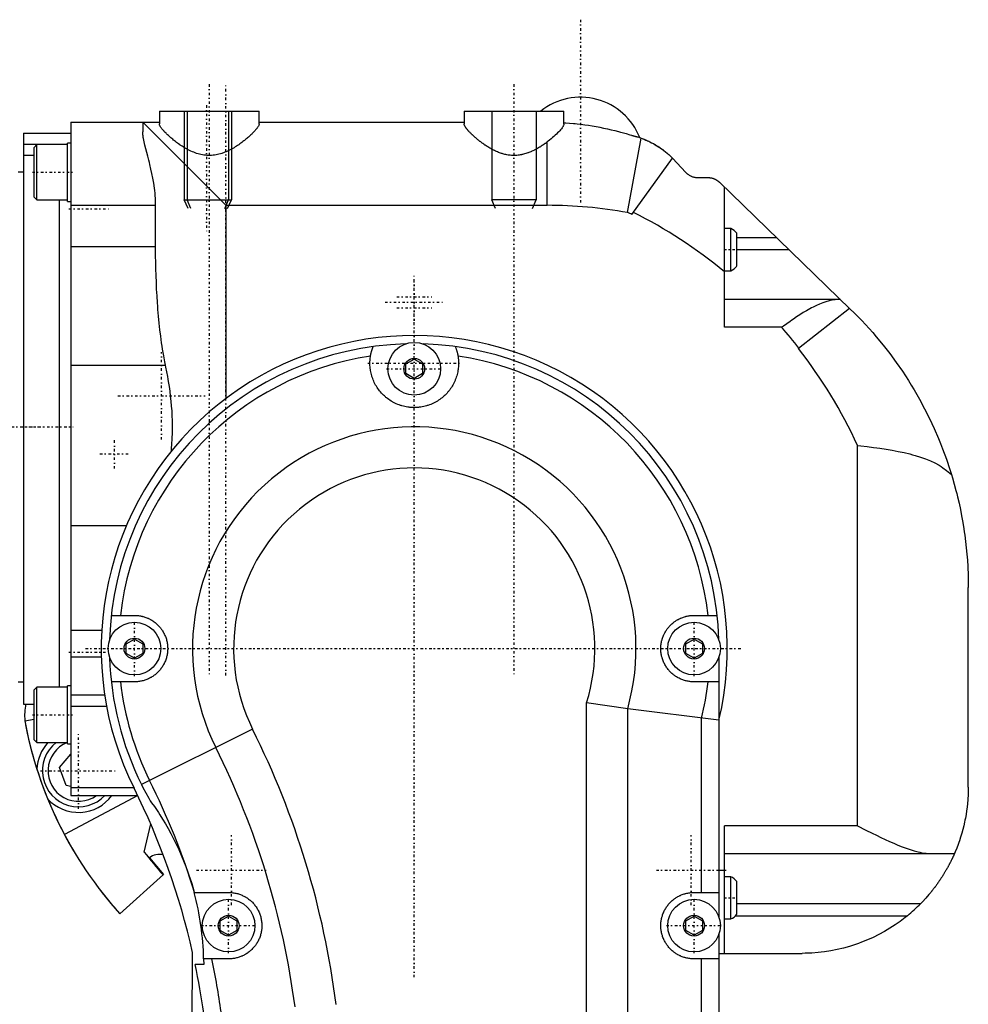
# Model space of a CAD drawing. Extents: x -584 to 152, y -5 to 847.
# Tile 8 of 8: x -159 to 12, y 666 to 844. Entities that reach past the tile are written whole.
import ezdxf

# ---------------------------------------------------------------- set-up
doc = ezdxf.new("R2010")
doc.units = 0
doc.linetypes.add('CENTER', pattern=[1.5, 0.45, -0.5, 0.05, -0.5])
for name, color, linetype in [('AM_0', 7, 'CONTINUOUS'), ('AM_10', 7, 'CONTINUOUS'), ('AM_7', 7, 'CENTER')]:
    doc.layers.add(name, color=color, linetype=linetype)

msp = doc.modelspace()

# ---------------------------------------------------------------- linework, layer by layer
at = {"layer": 'AM_0', "color": 7, "linetype": 'CONTINUOUS'}
for p, q in [((-134, 827), (-134, 824.7)), ((-134, 827), (-116, 827)), ((-116, 824.7), (-116, 827)), ((-79, 827), (-79, 824.7)), ((-79, 827), (-61, 827)), ((-61, 824.65), (-61, 827)), ((-150, 825), (-150, 703.5)), ((-150, 825), (-134, 825)), ((-137, 825), (-137, 823.27)), ((-122, 810), (-137, 825)), ((-116, 825), (-79, 825)), ((-158.5, 823), (-150, 823)), ((-158.5, 823), (-158.5, 720)), ((-158.5, 821.01), (-150.6, 821.01)), ((-156.1, 820.96), (-156.6, 820.46)), ((-150.6, 820.96), (-156.1, 820.96)), ((-156.1, 810.96), (-156.1, 820.96)), ((-150, 821.21), (-150.6, 821.21)), ((-150.6, 810.71), (-150.6, 821.21)), ((-64, 810), (-64, 821.43)), ((-49.52, 808.68), (-47.04, 822.12)), ((-156.6, 811.46), (-156.6, 820.46)), ((-158.5, 819.07), (-156.6, 819.07)), ((-48.71, 808.33), (-41.39, 818.51)), ((-41.39, 818.51), (-38.99, 815.95)), ((-158.5, 816), (-159.5, 816)), ((-36.8, 815), (-35, 815)), ((-32.91, 814.15), (-9.3, 791.28)), ((-32, 788), (-32, 813.27)), ((-156.6, 811.46), (-156.1, 810.96)), ((-156.1, 810.96), (-150.6, 810.96)), ((-152, 723.04), (-152, 810.96)), ((-150.6, 810.71), (-150, 810.71)), ((-150, 810), (-134.69, 810)), ((-134.69, 802.59), (-134.69, 810)), ((-122, 810), (-122, 775.12)), ((-122, 810), (-64, 810)), ((-30.88, 805.8), (-32, 805.8)), ((-30.88, 798.2), (-30.88, 805.8)), ((-29.8, 799.05), (-29.8, 804.95)), ((-29.8, 804.2), (-22.64, 804.2)), ((-150, 802.59), (-134.69, 802.59)), ((-29.8, 802), (-20.36, 802)), ((-32, 798.2), (-30.88, 798.2)), ((-11.07, 793), (-32, 793)), ((-9.42, 791.4), (-18.66, 784.18)), ((-21.69, 788), (-32, 788)), ((-89.5, 781.37), (-88, 782.23)), ((-88, 782.23), (-86.5, 781.37)), ((-150, 781.18), (-132.89, 781.18)), ((-89.5, 779.63), (-89.5, 781.37)), ((-86.5, 781.37), (-86.5, 779.63)), ((-88, 778.77), (-89.5, 779.63)), ((-86.5, 779.63), (-88, 778.77)), ((-8, 698), (-8, 766.66)), ((-150, 752.22), (-139.95, 752.22)), ((12, 705), (12, 741)), ((-142.67, 736), (-138.5, 736)), ((-37.5, 736), (-33.33, 736)), ((-150, 733.35), (-144.4, 733.35)), ((-140, 730.87), (-138.5, 731.73)), ((-140, 729.13), (-140, 730.87)), ((-138.5, 731.73), (-137, 730.87)), ((-137, 730.87), (-137, 729.13)), ((-39, 730.87), (-37.5, 731.73)), ((-39, 729.13), (-39, 730.87)), ((-37.5, 731.73), (-36, 730.87)), ((-36, 730.87), (-36, 729.13)), ((-138.5, 728.27), (-140, 729.13)), ((-137, 729.13), (-138.5, 728.27)), ((-37.5, 728.27), (-39, 729.13)), ((-36, 729.13), (-37.5, 728.27)), ((-150, 728.52), (-144.48, 728.52)), ((-33, 728.48), (-33, 681.52)), ((-159.5, 724), (-158.5, 724)), ((-150, 723.29), (-150.6, 723.29)), ((-150.6, 712.79), (-150.6, 723.29)), ((-138.5, 724), (-142.67, 724)), ((-33, 724), (-37.5, 724)), ((-156.1, 723.04), (-156.6, 722.54)), ((-156.6, 713.54), (-156.6, 722.54)), ((-150.6, 723.04), (-156.1, 723.04)), ((-156.1, 713.04), (-156.1, 723.04)), ((-150, 721.67), (-143.88, 721.67)), ((-158.5, 720), (-156.6, 720)), ((-49.48, 719.15), (-56.9, 720.23)), ((-56.9, 405.25), (-56.9, 720.23)), ((-150, 719.63), (-143.54, 719.63)), ((-33, 717.07), (-49.48, 719.15)), ((-49.48, 405.25), (-49.48, 719.15)), ((-158.3, 716.97), (-156.6, 717.29)), ((-36.14, 686), (-36.14, 717.44)), ((-117.17, 715.45), (-137.22, 705.46)), ((-156.6, 713.54), (-156.1, 713.04)), ((-156.1, 713.04), (-150.6, 713.04)), ((-150.6, 712.79), (-150, 712.79)), ((-152.02, 708.54), (-150, 710.95)), ((-150.84, 705.29), (-152.02, 708.54)), ((-150, 705.14), (-150.84, 705.29)), ((-150, 704.96), (-138.65, 704.96)), ((-137.91, 703.46), (-151.13, 696.43)), ((-150, 703.5), (-137.93, 703.5)), ((-136.72, 693.29), (-135.57, 698.36)), ((-32, 675), (-32, 698)), ((-8, 698), (-32, 698)), ((-149.51, 693.52), (-149.5, 693.53)), ((-135.81, 692.24), (-133.28, 689.23)), ((-32, 693), (9.5, 693)), ((-33, 690), (-32, 690)), ((-141.15, 682.14), (-133.28, 689.23)), ((-30.88, 688.8), (-32, 688.8)), ((-30.88, 681.2), (-30.88, 688.8)), ((-29.8, 682.05), (-29.8, 687.95)), ((-145.1, 686.97), (-145.12, 686.96)), ((-127.72, 686), (-121.5, 686)), ((-37.5, 686), (-33, 686)), ((-29.8, 684), (3.42, 684)), ((-123, 680.87), (-121.5, 681.73)), ((-123, 679.13), (-123, 680.87)), ((-121.5, 681.73), (-120, 680.87)), ((-120, 680.87), (-120, 679.13)), ((-39, 680.87), (-37.5, 681.73)), ((-39, 679.13), (-39, 680.87)), ((-37.5, 681.73), (-36, 680.87)), ((-36, 680.87), (-36, 679.13)), ((-32, 681.2), (-30.88, 681.2)), ((-29.98, 681.8), (1.02, 681.8)), ((-121.5, 678.27), (-123, 679.13)), ((-120, 679.13), (-121.5, 678.27)), ((-37.5, 678.27), (-39, 679.13)), ((-36, 679.13), (-37.5, 678.27)), ((-33, 678.48), (-33, 611.52)), ((-128.98, 516.01), (-128, 675.18)), ((-126.01, 674), (-126, 673)), ((-121.5, 674), (-126.01, 674)), ((-33, 674), (-37.5, 674)), ((-36.14, 616), (-36.14, 674)), ((-33, 675), (-18, 675)), ((-126, 673), (-127.53, 673))]:
    msp.add_line(p, q, dxfattribs=at)
for points in [[(-116, 824.7, 0), (-116, 824.67, 0), (-116.01, 824.61, 0), (-116.03, 824.54, 0), (-116.04, 824.51, 0), (-116.05, 824.47, 0), (-116.08, 824.4, 0), (-116.12, 824.31, 0), (-116.17, 824.23, 0), (-116.23, 824.14, 0), (-116.29, 824.04, 0), (-116.33, 823.99, 0), (-116.37, 823.94, 0), (-116.45, 823.83, 0), (-116.53, 823.73, 0), (-116.63, 823.61, 0), (-116.73, 823.5, 0), (-116.84, 823.38, 0), (-116.89, 823.31, 0), (-116.95, 823.25, 0), (-117.07, 823.13, 0), (-117.2, 823, 0), (-117.27, 822.93, 0), (-117.33, 822.86, 0), (-117.47, 822.73, 0), (-117.62, 822.6, 0), (-117.69, 822.53, 0), (-117.76, 822.46, 0), (-117.92, 822.32, 0), (-118.07, 822.18, 0), (-118.24, 822.05, 0), (-118.4, 821.91, 0), (-118.57, 821.77, 0), (-118.65, 821.7, 0), (-118.74, 821.64, 0), (-118.92, 821.5, 0), (-119.1, 821.36, 0), (-119.28, 821.22, 0), (-119.48, 821.08, 0), (-119.68, 820.94, 0), (-119.78, 820.88, 0), (-119.88, 820.81, 0), (-120.09, 820.67, 0), (-120.31, 820.53, 0), (-120.53, 820.4, 0), (-120.76, 820.27, 0), (-120.99, 820.14, 0), (-121.1, 820.08, 0), (-121.22, 820.01, 0), (-121.46, 819.89, 0), (-121.7, 819.78, 0), (-121.95, 819.67, 0), (-122.2, 819.57, 0), (-122.45, 819.47, 0), (-122.58, 819.42, 0), (-122.71, 819.38, 0), (-122.97, 819.3, 0), (-123.24, 819.23, 0), (-123.5, 819.16, 0), (-123.77, 819.11, 0), (-124.04, 819.07, 0), (-124.18, 819.05, 0), (-124.31, 819.03, 0), (-124.59, 819.01, 0), (-124.86, 819, 0), (-125, 819, 0), (-125.14, 819, 0), (-125.41, 819.01, 0), (-125.69, 819.03, 0), (-125.82, 819.05, 0), (-125.96, 819.07, 0), (-126.23, 819.11, 0), (-126.5, 819.16, 0), (-126.76, 819.23, 0), (-127.03, 819.3, 0), (-127.29, 819.38, 0), (-127.42, 819.42, 0), (-127.55, 819.47, 0), (-127.8, 819.57, 0), (-128.05, 819.67, 0), (-128.3, 819.78, 0), (-128.54, 819.89, 0), (-128.78, 820.01, 0), (-128.9, 820.08, 0), (-129.01, 820.14, 0), (-129.24, 820.27, 0), (-129.47, 820.4, 0), (-129.69, 820.53, 0), (-129.91, 820.67, 0), (-130.12, 820.81, 0), (-130.22, 820.88, 0), (-130.32, 820.94, 0), (-130.52, 821.08, 0), (-130.72, 821.22, 0), (-130.9, 821.36, 0), (-131.08, 821.5, 0), (-131.26, 821.64, 0), (-131.35, 821.7, 0), (-131.43, 821.77, 0), (-131.6, 821.91, 0), (-131.76, 822.05, 0), (-131.93, 822.18, 0), (-132.08, 822.32, 0), (-132.24, 822.46, 0), (-132.31, 822.53, 0), (-132.38, 822.6, 0), (-132.53, 822.73, 0), (-132.67, 822.86, 0), (-132.73, 822.93, 0), (-132.8, 823, 0), (-132.93, 823.13, 0), (-133.05, 823.25, 0), (-133.11, 823.31, 0), (-133.16, 823.38, 0), (-133.27, 823.5, 0), (-133.37, 823.61, 0), (-133.47, 823.73, 0), (-133.55, 823.83, 0), (-133.63, 823.94, 0), (-133.67, 823.99, 0), (-133.71, 824.04, 0), (-133.77, 824.14, 0), (-133.83, 824.23, 0), (-133.88, 824.31, 0), (-133.92, 824.4, 0), (-133.95, 824.47, 0), (-133.96, 824.51, 0), (-133.97, 824.54, 0), (-133.99, 824.61, 0), (-134, 824.67, 0), (-134, 824.7, 0)], [(-64, 821.43, 0), (-64.07, 821.38, 0), (-64.2, 821.28, 0), (-64.34, 821.18, 0), (-64.41, 821.13, 0), (-64.48, 821.08, 0), (-64.63, 820.98, 0), (-64.78, 820.88, 0), (-64.93, 820.77, 0), (-65.08, 820.67, 0), (-65.24, 820.57, 0), (-65.32, 820.52, 0), (-65.4, 820.48, 0), (-65.56, 820.38, 0), (-65.73, 820.28, 0), (-65.9, 820.19, 0), (-66.07, 820.09, 0), (-66.24, 820, 0), (-66.33, 819.96, 0), (-66.41, 819.92, 0), (-66.59, 819.83, 0), (-66.77, 819.75, 0), (-66.86, 819.71, 0), (-66.95, 819.67, 0), (-67.13, 819.59, 0), (-67.32, 819.52, 0), (-67.41, 819.49, 0), (-67.51, 819.45, 0), (-67.7, 819.39, 0), (-67.89, 819.33, 0), (-68.08, 819.27, 0), (-68.27, 819.22, 0), (-68.47, 819.17, 0), (-68.56, 819.15, 0), (-68.66, 819.13, 0), (-68.86, 819.1, 0), (-69.06, 819.07, 0), (-69.26, 819.04, 0), (-69.46, 819.02, 0), (-69.66, 819.01, 0), (-69.76, 819, 0), (-69.86, 819, 0), (-70.06, 819, 0), (-70.26, 819.01, 0), (-70.46, 819.02, 0), (-70.66, 819.03, 0), (-70.86, 819.05, 0), (-70.96, 819.07, 0), (-71.06, 819.08, 0), (-71.26, 819.12, 0), (-71.45, 819.16, 0), (-71.65, 819.2, 0), (-71.84, 819.25, 0), (-72.04, 819.3, 0), (-72.13, 819.33, 0), (-72.23, 819.36, 0), (-72.42, 819.42, 0), (-72.6, 819.49, 0), (-72.79, 819.56, 0), (-72.97, 819.64, 0), (-73.16, 819.72, 0), (-73.25, 819.76, 0), (-73.34, 819.8, 0), (-73.51, 819.88, 0), (-73.69, 819.97, 0), (-73.78, 820.01, 0), (-73.86, 820.06, 0), (-74.03, 820.15, 0), (-74.2, 820.24, 0), (-74.29, 820.29, 0), (-74.37, 820.34, 0), (-74.53, 820.43, 0), (-74.69, 820.53, 0), (-74.85, 820.63, 0), (-75.01, 820.73, 0), (-75.16, 820.83, 0), (-75.24, 820.88, 0), (-75.31, 820.94, 0), (-75.46, 821.04, 0), (-75.6, 821.14, 0), (-75.74, 821.24, 0), (-75.88, 821.34, 0), (-76.01, 821.44, 0), (-76.08, 821.49, 0), (-76.14, 821.54, 0), (-76.27, 821.64, 0), (-76.39, 821.74, 0), (-76.52, 821.84, 0), (-76.64, 821.94, 0), (-76.76, 822.04, 0), (-76.82, 822.1, 0), (-76.88, 822.15, 0), (-77, 822.25, 0), (-77.11, 822.35, 0), (-77.22, 822.45, 0), (-77.33, 822.55, 0), (-77.44, 822.65, 0), (-77.49, 822.7, 0), (-77.54, 822.75, 0), (-77.65, 822.84, 0), (-77.74, 822.94, 0), (-77.84, 823.04, 0), (-77.93, 823.13, 0), (-78.02, 823.22, 0), (-78.06, 823.27, 0), (-78.11, 823.31, 0), (-78.19, 823.4, 0), (-78.27, 823.49, 0), (-78.31, 823.53, 0), (-78.34, 823.58, 0), (-78.41, 823.66, 0), (-78.48, 823.74, 0), (-78.51, 823.78, 0), (-78.55, 823.82, 0), (-78.61, 823.9, 0), (-78.66, 823.98, 0), (-78.71, 824.05, 0), (-78.76, 824.12, 0), (-78.8, 824.19, 0), (-78.82, 824.22, 0), (-78.84, 824.25, 0), (-78.88, 824.32, 0), (-78.91, 824.38, 0), (-78.93, 824.43, 0), (-78.96, 824.49, 0), (-78.97, 824.54, 0), (-78.98, 824.56, 0), (-78.99, 824.59, 0), (-79, 824.63, 0), (-79, 824.68, 0), (-79, 824.7, 0)], [(-61, 824.65, 0), (-61, 824.6, 0), (-61.03, 824.5, 0), (-61.07, 824.38, 0), (-61.1, 824.32, 0), (-61.13, 824.25, 0), (-61.22, 824.11, 0), (-61.32, 823.96, 0), (-61.45, 823.8, 0), (-61.59, 823.63, 0), (-61.75, 823.45, 0), (-61.84, 823.35, 0), (-61.93, 823.26, 0), (-62.12, 823.06, 0), (-62.32, 822.86, 0), (-62.55, 822.65, 0), (-62.78, 822.44, 0), (-63.03, 822.22, 0), (-63.16, 822.11, 0), (-63.29, 822, 0), (-63.57, 821.77, 0), (-63.85, 821.55, 0), (-64, 821.43, 0)], [(-61, 824.91, 0), (-60.66, 824.89, 0), (-59.97, 824.84, 0), (-59.28, 824.78, 0), (-58.94, 824.74, 0), (-58.59, 824.71, 0), (-57.91, 824.63, 0), (-57.22, 824.54, 0), (-56.54, 824.44, 0), (-55.86, 824.33, 0), (-55.17, 824.22, 0), (-54.83, 824.15, 0), (-54.49, 824.09, 0), (-53.82, 823.95, 0), (-53.14, 823.81, 0), (-52.46, 823.65, 0), (-51.79, 823.49, 0), (-51.12, 823.31, 0), (-50.79, 823.22, 0), (-50.45, 823.13, 0), (-49.78, 822.94, 0), (-49.12, 822.73, 0), (-48.79, 822.63, 0)], [(-134.69, 810, 0), (-134.69, 810.44, 0), (-134.71, 810.95, 0), (-134.71, 811.1, 0), (-134.72, 811.25, 0), (-134.73, 811.33, 0), (-134.73, 811.4, 0), (-134.74, 811.55, 0), (-134.75, 811.7, 0), (-134.79, 812.22, 0), (-134.84, 812.67, 0), (-134.89, 813.11, 0), (-135.01, 814, 0), (-135.17, 814.87, 0), (-135.34, 815.72, 0), (-135.52, 816.55, 0), (-135.72, 817.36, 0), (-135.81, 817.74, 0), (-135.91, 818.12, 0), (-136.1, 818.86, 0), (-136.29, 819.55, 0), (-136.46, 820.2, 0), (-136.62, 820.84, 0), (-136.76, 821.46, 0), (-136.82, 821.76, 0), (-136.83, 821.81, 0), (-136.85, 821.91, 0), (-136.87, 822, 0), (-136.88, 822.05, 0), (-136.88, 822.1, 0), (-136.9, 822.19, 0), (-136.91, 822.28, 0), (-136.93, 822.37, 0), (-136.94, 822.46, 0), (-136.95, 822.54, 0), (-136.95, 822.58, 0), (-136.96, 822.63, 0), (-136.97, 822.71, 0), (-136.98, 822.79, 0), (-136.98, 822.87, 0), (-136.99, 822.94, 0), (-136.99, 823.02, 0), (-137, 823.06, 0), (-137, 823.09, 0), (-137, 823.16, 0), (-137, 823.23, 0), (-137, 823.27, 0)], [(-150, 821.51, 0), (-150, 821.46, 0), (-150, 821.36, 0), (-150.01, 821.26, 0), (-150.02, 821.21, 0)], [(-48.79, 822.63, 0), (-48.74, 822.62, 0), (-48.64, 822.59, 0), (-48.54, 822.57, 0), (-48.49, 822.56, 0), (-48.44, 822.55, 0), (-48.34, 822.52, 0), (-48.24, 822.49, 0), (-48.14, 822.47, 0), (-48.04, 822.44, 0), (-47.95, 822.41, 0), (-47.9, 822.4, 0), (-47.85, 822.38, 0), (-47.75, 822.36, 0), (-47.66, 822.33, 0), (-47.32, 822.22, 0), (-47.04, 822.12, 0)], [(-47.3, 822.21, 0), (-47.05, 822.12, 0), (-46.57, 821.94, 0), (-46.11, 821.75, 0), (-45.89, 821.66, 0), (-45.68, 821.56, 0), (-45.27, 821.36, 0), (-44.89, 821.15, 0), (-44.53, 820.95, 0), (-44.2, 820.75, 0), (-43.9, 820.56, 0), (-43.76, 820.47, 0), (-43.63, 820.38, 0), (-43.38, 820.2, 0), (-43.16, 820.05, 0), (-42.98, 819.91, 0), (-42.82, 819.78, 0), (-42.69, 819.68, 0), (-42.64, 819.64, 0), (-42.6, 819.61, 0), (-42.54, 819.56, 0), (-42.5, 819.53, 0), (-42.5, 819.53, 0)], [(-47.04, 822.12, 0), (-46.87, 822.06, 0), (-46.52, 821.92, 0), (-46.18, 821.78, 0), (-46.01, 821.71, 0), (-45.84, 821.63, 0), (-45.5, 821.47, 0), (-45.17, 821.3, 0), (-44.84, 821.13, 0), (-44.51, 820.94, 0), (-44.19, 820.75, 0), (-44.03, 820.65, 0), (-43.87, 820.54, 0), (-43.56, 820.33, 0), (-43.25, 820.11, 0), (-42.95, 819.89, 0), (-42.66, 819.65, 0), (-42.37, 819.41, 0), (-42.22, 819.29, 0), (-42.08, 819.16, 0), (-41.8, 818.91, 0), (-41.53, 818.64, 0), (-41.39, 818.51, 0)], [(-38.99, 815.95, 0), (-38.94, 815.9, 0), (-38.84, 815.8, 0), (-38.74, 815.71, 0), (-38.69, 815.67, 0), (-38.63, 815.62, 0), (-38.52, 815.54, 0), (-38.4, 815.46, 0), (-38.28, 815.39, 0), (-38.15, 815.32, 0), (-38.03, 815.26, 0), (-37.96, 815.24, 0), (-37.9, 815.21, 0), (-37.77, 815.16, 0), (-37.64, 815.12, 0), (-37.51, 815.08, 0), (-37.37, 815.06, 0), (-37.24, 815.03, 0), (-37.18, 815.02, 0), (-37.12, 815.02, 0), (-36.99, 815.01, 0), (-36.86, 815, 0), (-36.8, 815, 0)], [(-35, 815, 0), (-34.94, 815, 0), (-34.83, 815, 0), (-34.71, 814.99, 0), (-34.65, 814.98, 0), (-34.59, 814.97, 0), (-34.48, 814.95, 0), (-34.35, 814.93, 0), (-34.23, 814.9, 0), (-34.11, 814.87, 0), (-33.99, 814.82, 0), (-33.93, 814.8, 0), (-33.92, 814.8, 0), (-33.9, 814.79, 0), (-33.88, 814.78, 0), (-33.87, 814.78, 0), (-33.86, 814.77, 0), (-33.83, 814.76, 0), (-33.81, 814.76, 0), (-33.79, 814.75, 0), (-33.77, 814.74, 0), (-33.75, 814.73, 0), (-33.74, 814.72, 0), (-33.73, 814.72, 0), (-33.71, 814.71, 0), (-33.69, 814.7, 0), (-33.67, 814.69, 0), (-33.65, 814.68, 0), (-33.63, 814.67, 0), (-33.62, 814.67, 0), (-33.61, 814.66, 0), (-33.59, 814.65, 0), (-33.57, 814.64, 0), (-33.55, 814.63, 0), (-33.53, 814.62, 0), (-33.51, 814.61, 0), (-33.5, 814.6, 0), (-33.49, 814.59, 0), (-33.47, 814.58, 0), (-33.45, 814.57, 0), (-33.44, 814.56, 0), (-33.42, 814.55, 0), (-33.4, 814.54, 0), (-33.39, 814.53, 0), (-33.38, 814.52, 0), (-33.36, 814.51, 0), (-33.34, 814.5, 0), (-33.32, 814.49, 0), (-33.3, 814.47, 0), (-33.28, 814.46, 0), (-33.27, 814.45, 0), (-33.26, 814.45, 0), (-33.25, 814.43, 0), (-33.23, 814.42, 0), (-33.22, 814.41, 0), (-33.21, 814.41, 0), (-33.19, 814.39, 0), (-33.17, 814.38, 0), (-33.16, 814.37, 0), (-33.16, 814.37, 0), (-33.14, 814.35, 0), (-33.12, 814.34, 0), (-33.1, 814.32, 0), (-33.09, 814.31, 0), (-33.07, 814.3, 0), (-33.06, 814.29, 0), (-33.05, 814.28, 0), (-33.04, 814.27, 0), (-33.02, 814.25, 0), (-33, 814.24, 0), (-32.99, 814.22, 0), (-32.97, 814.21, 0), (-32.96, 814.2, 0), (-32.95, 814.19, 0), (-32.94, 814.18, 0), (-32.92, 814.16, 0), (-32.91, 814.15, 0)], [(-132.89, 781.18, 0), (-133, 781.74, 0), (-133.21, 782.86, 0), (-133.41, 784.01, 0), (-133.5, 784.59, 0), (-133.59, 785.18, 0), (-133.75, 786.36, 0), (-133.9, 787.55, 0), (-134.03, 788.76, 0), (-134.15, 789.98, 0), (-134.25, 791.2, 0), (-134.3, 791.82, 0), (-134.35, 792.43, 0), (-134.43, 793.65, 0), (-134.5, 794.88, 0), (-134.55, 796.1, 0), (-134.6, 797.31, 0), (-134.64, 798.51, 0), (-134.65, 799.11, 0), (-134.66, 799.7, 0), (-134.68, 800.87, 0), (-134.69, 802.02, 0), (-134.69, 802.59, 0)], [(-11.27, 793, 0), (-11.53, 792.99, 0), (-12.06, 792.95, 0), (-12.6, 792.88, 0), (-12.87, 792.82, 0), (-13.14, 792.76, 0), (-13.7, 792.6, 0), (-14.26, 792.41, 0), (-14.84, 792.18, 0), (-15.42, 791.92, 0), (-16.01, 791.63, 0), (-16.3, 791.48, 0), (-16.6, 791.32, 0), (-17.19, 790.98, 0), (-17.78, 790.63, 0), (-18.38, 790.25, 0), (-18.98, 789.86, 0), (-19.58, 789.46, 0), (-19.88, 789.26, 0), (-20.18, 789.05, 0), (-20.78, 788.63, 0), (-21.38, 788.21, 0), (-21.69, 788, 0)], [(-9.3, 791.28, 0), (-8.6, 790.59, 0), (-7.23, 789.19, 0), (-5.91, 787.76, 0), (-5.26, 787.02, 0), (-4.62, 786.28, 0), (-3.37, 784.77, 0), (-2.17, 783.23, 0), (-1.01, 781.65, 0), (0.11, 780.04, 0), (1.18, 778.39, 0), (1.7, 777.55, 0), (2.2, 776.71, 0), (3.18, 775.01, 0), (4.12, 773.27, 0), (5, 771.51, 0), (5.84, 769.72, 0), (6.62, 767.91, 0), (7, 766.99, 0), (7.36, 766.07, 0), (8.04, 764.21, 0), (8.67, 762.33, 0), (8.97, 761.39, 0)], [(-95.9, 782.77, 0), (-95.89, 782.82, 0), (-95.87, 782.93, 0), (-95.85, 783.03, 0), (-95.84, 783.09, 0), (-95.83, 783.14, 0), (-95.81, 783.24, 0), (-95.78, 783.34, 0), (-95.76, 783.44, 0), (-95.73, 783.54, 0), (-95.71, 783.64, 0), (-95.69, 783.69, 0), (-95.68, 783.74, 0), (-95.65, 783.83, 0), (-95.62, 783.93, 0), (-95.59, 784.02, 0), (-95.56, 784.11, 0), (-95.53, 784.2, 0), (-95.52, 784.24, 0), (-95.5, 784.29, 0), (-95.47, 784.37, 0), (-95.43, 784.46, 0), (-95.42, 784.5, 0)], [(-80.58, 784.5, 0), (-80.57, 784.46, 0), (-80.53, 784.37, 0), (-80.5, 784.29, 0), (-80.48, 784.24, 0), (-80.47, 784.2, 0), (-80.44, 784.11, 0), (-80.41, 784.02, 0), (-80.38, 783.93, 0), (-80.35, 783.83, 0), (-80.32, 783.74, 0), (-80.31, 783.69, 0), (-80.29, 783.64, 0), (-80.27, 783.54, 0), (-80.24, 783.44, 0), (-80.22, 783.34, 0), (-80.19, 783.24, 0), (-80.17, 783.14, 0), (-80.16, 783.09, 0), (-80.15, 783.03, 0), (-80.13, 782.93, 0), (-80.11, 782.82, 0), (-80.1, 782.77, 0)], [(-80.1, 782.77, 0), (-80.08, 782.64, 0), (-80.05, 782.39, 0), (-80.02, 782.13, 0), (-80.02, 782, 0), (-80.01, 781.88, 0), (-80, 781.62, 0), (-80, 781.37, 0), (-80.01, 781.12, 0), (-80.02, 780.88, 0), (-80.05, 780.63, 0), (-80.06, 780.51, 0), (-80.08, 780.39, 0), (-80.11, 780.16, 0), (-80.16, 779.92, 0), (-80.21, 779.68, 0), (-80.27, 779.44, 0), (-80.34, 779.2, 0), (-80.37, 779.09, 0), (-80.41, 778.97, 0), (-80.5, 778.73, 0), (-80.59, 778.49, 0), (-80.64, 778.38, 0), (-80.69, 778.26, 0), (-80.79, 778.03, 0), (-80.91, 777.8, 0), (-80.97, 777.68, 0), (-81.03, 777.57, 0), (-81.16, 777.35, 0), (-81.3, 777.13, 0), (-81.44, 776.92, 0), (-81.59, 776.71, 0), (-81.75, 776.51, 0), (-81.83, 776.41, 0), (-81.91, 776.31, 0), (-82.08, 776.12, 0), (-82.25, 775.93, 0), (-82.43, 775.76, 0), (-82.61, 775.59, 0), (-82.8, 775.42, 0), (-82.89, 775.34, 0), (-82.99, 775.26, 0), (-83.19, 775.11, 0), (-83.39, 774.96, 0), (-83.6, 774.82, 0), (-83.82, 774.68, 0), (-84.05, 774.54, 0), (-84.16, 774.48, 0), (-84.28, 774.42, 0), (-84.52, 774.3, 0), (-84.76, 774.18, 0), (-85.01, 774.08, 0), (-85.26, 773.98, 0), (-85.52, 773.9, 0), (-85.64, 773.85, 0), (-85.77, 773.82, 0), (-86.03, 773.75, 0), (-86.3, 773.68, 0), (-86.56, 773.63, 0), (-86.82, 773.59, 0), (-87.09, 773.55, 0), (-87.22, 773.54, 0), (-87.35, 773.53, 0), (-87.61, 773.51, 0), (-87.87, 773.5, 0), (-88, 773.5, 0), (-88.13, 773.5, 0), (-88.39, 773.51, 0), (-88.65, 773.53, 0), (-88.78, 773.54, 0), (-88.91, 773.55, 0), (-89.18, 773.59, 0), (-89.44, 773.63, 0), (-89.7, 773.68, 0), (-89.97, 773.75, 0), (-90.23, 773.82, 0), (-90.36, 773.85, 0), (-90.48, 773.9, 0), (-90.74, 773.98, 0), (-90.99, 774.08, 0), (-91.24, 774.18, 0), (-91.48, 774.3, 0), (-91.72, 774.42, 0), (-91.84, 774.48, 0), (-91.95, 774.54, 0), (-92.18, 774.68, 0), (-92.4, 774.82, 0), (-92.61, 774.96, 0), (-92.81, 775.11, 0), (-93.01, 775.26, 0), (-93.11, 775.34, 0), (-93.2, 775.42, 0), (-93.39, 775.59, 0), (-93.57, 775.76, 0), (-93.75, 775.93, 0), (-93.92, 776.12, 0), (-94.09, 776.31, 0), (-94.17, 776.41, 0), (-94.25, 776.51, 0), (-94.41, 776.71, 0), (-94.56, 776.92, 0), (-94.7, 777.13, 0), (-94.84, 777.35, 0), (-94.97, 777.57, 0), (-95.03, 777.68, 0), (-95.09, 777.8, 0), (-95.21, 778.03, 0), (-95.31, 778.26, 0), (-95.36, 778.38, 0), (-95.41, 778.49, 0), (-95.5, 778.73, 0), (-95.59, 778.97, 0), (-95.63, 779.09, 0), (-95.66, 779.2, 0), (-95.73, 779.44, 0), (-95.79, 779.68, 0), (-95.84, 779.92, 0), (-95.89, 780.16, 0), (-95.92, 780.39, 0), (-95.94, 780.51, 0), (-95.95, 780.63, 0), (-95.98, 780.88, 0), (-95.99, 781.12, 0), (-96, 781.37, 0), (-96, 781.62, 0), (-95.99, 781.88, 0), (-95.98, 782, 0), (-95.98, 782.13, 0), (-95.95, 782.39, 0), (-95.92, 782.64, 0), (-95.9, 782.77, 0)], [(-131.84, 765.65, 0), (-131.8, 766.08, 0), (-131.73, 766.94, 0), (-131.68, 767.8, 0), (-131.67, 768.23, 0), (-131.65, 768.65, 0), (-131.63, 769.49, 0), (-131.63, 770.32, 0), (-131.65, 771.16, 0), (-131.68, 772.02, 0), (-131.72, 772.89, 0), (-131.75, 773.33, 0), (-131.79, 773.78, 0), (-131.87, 774.67, 0), (-131.97, 775.56, 0), (-132.08, 776.45, 0), (-132.2, 777.33, 0), (-132.34, 778.21, 0), (-132.41, 778.65, 0), (-132.49, 779.08, 0), (-132.64, 779.94, 0), (-132.81, 780.77, 0), (-132.89, 781.18, 0)], [(-8, 766.66, 0), (-7.42, 766.6, 0), (-6.25, 766.47, 0), (-5.1, 766.32, 0), (-4.53, 766.25, 0), (-3.96, 766.17, 0), (-2.83, 766, 0), (-1.72, 765.81, 0), (-0.63, 765.6, 0), (0.42, 765.37, 0), (1.44, 765.12, 0), (1.94, 764.99, 0), (2.43, 764.85, 0), (3.38, 764.55, 0), (4.29, 764.23, 0), (5.15, 763.88, 0), (5.96, 763.5, 0), (6.72, 763.09, 0), (7.08, 762.87, 0), (7.43, 762.64, 0), (8.08, 762.17, 0), (8.68, 761.66, 0), (8.97, 761.39, 0)], [(8.97, 761.39, 0), (9.13, 760.82, 0), (9.46, 759.68, 0), (9.77, 758.54, 0), (9.91, 757.97, 0), (10.05, 757.39, 0), (10.32, 756.24, 0), (10.57, 755.09, 0), (10.79, 753.94, 0), (11, 752.78, 0), (11.19, 751.63, 0), (11.27, 751.05, 0), (11.36, 750.48, 0), (11.5, 749.34, 0), (11.63, 748.2, 0), (11.74, 747.06, 0), (11.83, 745.94, 0), (11.9, 744.82, 0), (11.92, 744.26, 0), (11.95, 743.71, 0), (11.98, 742.62, 0), (12, 741.54, 0), (12, 741, 0)], [(-138.5, 736, 0), (-138.41, 736, 0), (-138.25, 735.99, 0), (-138.08, 735.99, 0), (-138, 735.98, 0), (-137.92, 735.97, 0), (-137.75, 735.95, 0), (-137.59, 735.93, 0), (-137.43, 735.9, 0), (-137.27, 735.87, 0), (-137.1, 735.83, 0), (-137.02, 735.81, 0), (-136.94, 735.79, 0), (-136.77, 735.75, 0), (-136.61, 735.7, 0), (-136.45, 735.64, 0), (-136.29, 735.58, 0), (-136.13, 735.51, 0), (-136.05, 735.48, 0), (-135.97, 735.44, 0), (-135.81, 735.36, 0), (-135.66, 735.28, 0), (-135.58, 735.24, 0), (-135.5, 735.2, 0), (-135.35, 735.11, 0), (-135.21, 735.02, 0), (-135.13, 734.97, 0), (-135.06, 734.92, 0), (-134.92, 734.82, 0), (-134.78, 734.71, 0), (-134.65, 734.6, 0), (-134.52, 734.49, 0), (-134.39, 734.37, 0), (-134.33, 734.31, 0), (-134.27, 734.25, 0), (-134.15, 734.13, 0), (-134.03, 734.01, 0), (-133.92, 733.88, 0), (-133.81, 733.75, 0), (-133.71, 733.61, 0), (-133.66, 733.54, 0), (-133.61, 733.47, 0), (-133.51, 733.33, 0), (-133.41, 733.18, 0), (-133.32, 733.03, 0), (-133.23, 732.87, 0), (-133.15, 732.71, 0), (-133.11, 732.63, 0), (-133.07, 732.55, 0), (-132.99, 732.38, 0), (-132.92, 732.21, 0), (-132.86, 732.04, 0), (-132.8, 731.87, 0), (-132.74, 731.69, 0), (-132.72, 731.6, 0), (-132.69, 731.51, 0), (-132.65, 731.34, 0), (-132.61, 731.16, 0), (-132.58, 730.98, 0), (-132.55, 730.8, 0), (-132.53, 730.62, 0), (-132.52, 730.53, 0), (-132.52, 730.44, 0), (-132.51, 730.26, 0), (-132.5, 730.09, 0), (-132.5, 730, 0), (-132.5, 729.91, 0), (-132.51, 729.74, 0), (-132.52, 729.56, 0), (-132.52, 729.47, 0), (-132.53, 729.38, 0), (-132.55, 729.2, 0), (-132.58, 729.02, 0), (-132.61, 728.84, 0), (-132.65, 728.66, 0), (-132.69, 728.49, 0), (-132.72, 728.4, 0), (-132.74, 728.31, 0), (-132.8, 728.13, 0), (-132.86, 727.96, 0), (-132.92, 727.79, 0), (-132.99, 727.62, 0), (-133.07, 727.45, 0), (-133.11, 727.37, 0), (-133.15, 727.29, 0), (-133.23, 727.13, 0), (-133.32, 726.97, 0), (-133.41, 726.82, 0), (-133.51, 726.67, 0), (-133.61, 726.53, 0), (-133.66, 726.46, 0), (-133.71, 726.39, 0), (-133.81, 726.25, 0), (-133.92, 726.12, 0), (-134.03, 725.99, 0), (-134.15, 725.87, 0), (-134.27, 725.75, 0), (-134.33, 725.69, 0), (-134.39, 725.63, 0), (-134.52, 725.51, 0), (-134.65, 725.4, 0), (-134.78, 725.29, 0), (-134.92, 725.18, 0), (-135.06, 725.08, 0), (-135.13, 725.03, 0), (-135.21, 724.98, 0), (-135.35, 724.89, 0), (-135.5, 724.8, 0), (-135.58, 724.76, 0), (-135.66, 724.72, 0), (-135.81, 724.64, 0), (-135.97, 724.56, 0), (-136.05, 724.52, 0), (-136.13, 724.49, 0), (-136.29, 724.42, 0), (-136.45, 724.36, 0), (-136.61, 724.3, 0), (-136.77, 724.25, 0), (-136.94, 724.21, 0), (-137.02, 724.19, 0), (-137.1, 724.17, 0), (-137.27, 724.13, 0), (-137.43, 724.1, 0), (-137.59, 724.07, 0), (-137.75, 724.05, 0), (-137.92, 724.03, 0), (-138, 724.02, 0), (-138.08, 724.01, 0), (-138.25, 724.01, 0), (-138.41, 724, 0), (-138.5, 724, 0)], [(-37.5, 724, 0), (-37.59, 724, 0), (-37.75, 724.01, 0), (-37.92, 724.01, 0), (-38, 724.02, 0), (-38.08, 724.03, 0), (-38.25, 724.05, 0), (-38.41, 724.07, 0), (-38.57, 724.1, 0), (-38.73, 724.13, 0), (-38.9, 724.17, 0), (-38.98, 724.19, 0), (-39.06, 724.21, 0), (-39.23, 724.25, 0), (-39.39, 724.3, 0), (-39.55, 724.36, 0), (-39.71, 724.42, 0), (-39.87, 724.49, 0), (-39.95, 724.52, 0), (-40.03, 724.56, 0), (-40.19, 724.64, 0), (-40.34, 724.72, 0), (-40.42, 724.76, 0), (-40.5, 724.8, 0), (-40.65, 724.89, 0), (-40.79, 724.98, 0), (-40.87, 725.03, 0), (-40.94, 725.08, 0), (-41.08, 725.18, 0), (-41.22, 725.29, 0), (-41.35, 725.4, 0), (-41.48, 725.51, 0), (-41.61, 725.63, 0), (-41.67, 725.69, 0), (-41.73, 725.75, 0), (-41.85, 725.87, 0), (-41.97, 725.99, 0), (-42.08, 726.12, 0), (-42.19, 726.25, 0), (-42.29, 726.39, 0), (-42.34, 726.46, 0), (-42.39, 726.53, 0), (-42.49, 726.67, 0), (-42.59, 726.82, 0), (-42.68, 726.97, 0), (-42.77, 727.13, 0), (-42.85, 727.29, 0), (-42.89, 727.37, 0), (-42.93, 727.45, 0), (-43.01, 727.62, 0), (-43.08, 727.79, 0), (-43.14, 727.96, 0), (-43.2, 728.13, 0), (-43.26, 728.31, 0), (-43.28, 728.4, 0), (-43.31, 728.49, 0), (-43.35, 728.66, 0), (-43.39, 728.84, 0), (-43.42, 729.02, 0), (-43.45, 729.2, 0), (-43.47, 729.38, 0), (-43.48, 729.47, 0), (-43.48, 729.56, 0), (-43.49, 729.74, 0), (-43.5, 729.91, 0), (-43.5, 730, 0), (-43.5, 730.09, 0), (-43.49, 730.26, 0), (-43.48, 730.44, 0), (-43.48, 730.53, 0), (-43.47, 730.62, 0), (-43.45, 730.8, 0), (-43.42, 730.98, 0), (-43.39, 731.16, 0), (-43.35, 731.34, 0), (-43.31, 731.51, 0), (-43.28, 731.6, 0), (-43.26, 731.69, 0), (-43.2, 731.87, 0), (-43.14, 732.04, 0), (-43.08, 732.21, 0), (-43.01, 732.38, 0), (-42.93, 732.55, 0), (-42.89, 732.63, 0), (-42.85, 732.71, 0), (-42.77, 732.87, 0), (-42.68, 733.03, 0), (-42.59, 733.18, 0), (-42.49, 733.33, 0), (-42.39, 733.47, 0), (-42.34, 733.54, 0), (-42.29, 733.61, 0), (-42.19, 733.75, 0), (-42.08, 733.88, 0), (-41.97, 734.01, 0), (-41.85, 734.13, 0), (-41.73, 734.25, 0), (-41.67, 734.31, 0), (-41.61, 734.37, 0), (-41.48, 734.49, 0), (-41.35, 734.6, 0), (-41.22, 734.71, 0), (-41.08, 734.82, 0), (-40.94, 734.92, 0), (-40.87, 734.97, 0), (-40.79, 735.02, 0), (-40.65, 735.11, 0), (-40.5, 735.2, 0), (-40.42, 735.24, 0), (-40.34, 735.28, 0), (-40.19, 735.36, 0), (-40.03, 735.44, 0), (-39.95, 735.48, 0), (-39.87, 735.51, 0), (-39.71, 735.58, 0), (-39.55, 735.64, 0), (-39.39, 735.7, 0), (-39.23, 735.75, 0), (-39.06, 735.79, 0), (-38.98, 735.81, 0), (-38.9, 735.83, 0), (-38.73, 735.87, 0), (-38.57, 735.9, 0), (-38.41, 735.93, 0), (-38.25, 735.95, 0), (-38.08, 735.97, 0), (-38, 735.98, 0), (-37.92, 735.99, 0), (-37.75, 735.99, 0), (-37.59, 736, 0), (-37.5, 736, 0)], [(-137.22, 705.46, 0), (-136.97, 704.96, 0), (-136.45, 703.97, 0), (-135.91, 703, 0), (-135.64, 702.51, 0)], [(12, 705, 0), (12, 704.68, 0), (11.98, 704.04, 0), (11.96, 703.39, 0), (11.94, 703.06, 0), (11.91, 702.73, 0), (11.86, 702.07, 0), (11.78, 701.4, 0), (11.69, 700.73, 0), (11.59, 700.05, 0), (11.47, 699.38, 0), (11.4, 699.04, 0), (11.33, 698.7, 0), (11.18, 698.02, 0), (11.01, 697.34, 0), (10.82, 696.67, 0), (10.62, 695.99, 0), (10.4, 695.32, 0), (10.28, 694.99, 0), (10.16, 694.65, 0), (9.91, 693.99, 0), (9.64, 693.33, 0), (9.5, 693, 0)], [(-135.64, 702.51, 0), (-135.4, 702.18, 0), (-134.91, 701.49, 0), (-134.42, 700.77, 0), (-134.17, 700.39, 0), (-133.92, 700.01, 0), (-133.42, 699.21, 0), (-132.92, 698.38, 0), (-132.42, 697.52, 0), (-131.93, 696.62, 0), (-131.44, 695.68, 0), (-131.2, 695.2, 0), (-130.96, 694.71, 0), (-130.49, 693.72, 0), (-130.05, 692.72, 0), (-129.63, 691.71, 0), (-129.23, 690.69, 0), (-128.86, 689.66, 0), (-128.68, 689.14, 0), (-128.5, 688.62, 0), (-128.17, 687.58, 0), (-127.86, 686.53, 0), (-127.72, 686, 0)], [(-8, 698, 0), (-7.63, 697.81, 0), (-6.87, 697.44, 0), (-6.11, 697.06, 0), (-5.72, 696.87, 0), (-5.34, 696.68, 0), (-4.56, 696.3, 0), (-3.78, 695.93, 0), (-3.01, 695.57, 0), (-2.23, 695.21, 0), (-1.47, 694.87, 0), (-1.08, 694.71, 0), (-0.71, 694.55, 0), (0.05, 694.25, 0), (0.79, 693.97, 0), (1.52, 693.72, 0), (2.23, 693.5, 0), (2.93, 693.32, 0), (3.27, 693.24, 0), (3.61, 693.17, 0), (4, 693.1, 0), (4.11, 693.09, 0), (4.22, 693.07, 0), (4.27, 693.06, 0), (4.33, 693.06, 0), (4.43, 693.04, 0), (4.54, 693.03, 0), (4.65, 693.02, 0), (4.76, 693.02, 0), (4.86, 693.01, 0), (4.91, 693.01, 0), (4.97, 693.01, 0), (5.07, 693, 0), (5.18, 693, 0), (5.23, 693, 0)], [(9.5, 693, 0), (9.5, 693, 0), (9.49, 693, 0), (9.49, 692.99, 0), (9.49, 692.99, 0), (9.49, 692.99, 0), (9.49, 692.98, 0), (9.48, 692.97, 0), (9.47, 692.95, 0), (9.47, 692.94, 0), (9.46, 692.92, 0), (9.45, 692.91, 0), (9.45, 692.9, 0), (9.44, 692.87, 0), (9.43, 692.85, 0), (9.42, 692.82, 0), (9.4, 692.79, 0), (9.39, 692.76, 0), (9.38, 692.74, 0), (9.37, 692.72, 0), (9.36, 692.68, 0), (9.34, 692.64, 0), (9.33, 692.62, 0), (9.32, 692.6, 0), (9.3, 692.56, 0), (9.28, 692.51, 0), (9.27, 692.49, 0), (9.25, 692.46, 0), (9.23, 692.41, 0), (9.21, 692.36, 0), (9.18, 692.3, 0), (9.15, 692.24, 0), (9.13, 692.18, 0), (9.11, 692.15, 0), (9.1, 692.12, 0), (9.07, 692.06, 0), (9.03, 691.99, 0), (9, 691.93, 0), (8.97, 691.86, 0), (8.93, 691.78, 0), (8.91, 691.75, 0), (8.9, 691.71, 0), (8.86, 691.64, 0), (8.82, 691.56, 0), (8.78, 691.48, 0), (8.74, 691.4, 0), (8.7, 691.32, 0), (8.68, 691.28, 0), (8.66, 691.24, 0), (8.62, 691.16, 0), (8.57, 691.07, 0), (8.53, 690.99, 0), (8.48, 690.9, 0), (8.43, 690.81, 0), (8.41, 690.77, 0), (8.39, 690.72, 0), (8.34, 690.64, 0), (8.29, 690.55, 0), (8.24, 690.45, 0), (8.19, 690.36, 0), (8.13, 690.27, 0), (8.11, 690.22, 0), (8.08, 690.17, 0), (8.02, 690.08, 0), (7.97, 689.98, 0), (7.94, 689.93, 0), (7.91, 689.88, 0), (7.85, 689.78, 0), (7.79, 689.68, 0), (7.76, 689.63, 0), (7.73, 689.58, 0), (7.67, 689.47, 0), (7.61, 689.37, 0), (7.54, 689.26, 0), (7.48, 689.16, 0), (7.41, 689.05, 0), (7.38, 689, 0), (7.34, 688.94, 0), (7.27, 688.83, 0), (7.2, 688.73, 0), (7.13, 688.62, 0), (7.06, 688.5, 0), (6.98, 688.39, 0), (6.95, 688.34, 0), (6.91, 688.28, 0), (6.83, 688.17, 0), (6.76, 688.06, 0), (6.68, 687.94, 0), (6.6, 687.83, 0), (6.52, 687.72, 0), (6.48, 687.66, 0), (6.44, 687.6, 0), (6.36, 687.49, 0), (6.28, 687.37, 0), (6.19, 687.26, 0), (6.11, 687.14, 0), (6.02, 687.03, 0), (5.98, 686.97, 0), (5.93, 686.91, 0), (5.85, 686.8, 0), (5.76, 686.68, 0), (5.67, 686.57, 0), (5.58, 686.45, 0), (5.49, 686.34, 0), (5.44, 686.28, 0), (5.4, 686.23, 0), (5.31, 686.11, 0), (5.21, 686, 0), (5.17, 685.94, 0), (4.89, 685.6, 0), (4.31, 684.94, 0), (3.72, 684.31, 0), (3.42, 684, 0)], [(-121.5, 686, 0), (-121.41, 686, 0), (-121.24, 685.99, 0), (-121.07, 685.98, 0), (-120.98, 685.98, 0), (-120.9, 685.97, 0), (-120.72, 685.95, 0), (-120.55, 685.92, 0), (-120.38, 685.89, 0), (-120.21, 685.86, 0), (-120.04, 685.82, 0), (-119.96, 685.8, 0), (-119.87, 685.78, 0), (-119.71, 685.73, 0), (-119.54, 685.67, 0), (-119.38, 685.61, 0), (-119.22, 685.55, 0), (-119.06, 685.48, 0), (-118.98, 685.45, 0), (-118.91, 685.41, 0), (-118.76, 685.34, 0), (-118.61, 685.26, 0), (-118.53, 685.22, 0), (-118.46, 685.17, 0), (-118.32, 685.09, 0), (-118.17, 684.99, 0), (-118.1, 684.94, 0), (-118.03, 684.89, 0), (-117.89, 684.79, 0), (-117.75, 684.68, 0), (-117.61, 684.57, 0), (-117.48, 684.45, 0), (-117.35, 684.33, 0), (-117.28, 684.27, 0), (-117.22, 684.21, 0), (-117.1, 684.08, 0), (-116.98, 683.94, 0), (-116.86, 683.8, 0), (-116.75, 683.66, 0), (-116.64, 683.51, 0), (-116.58, 683.44, 0), (-116.53, 683.37, 0), (-116.43, 683.21, 0), (-116.34, 683.06, 0), (-116.25, 682.9, 0), (-116.16, 682.74, 0), (-116.08, 682.58, 0), (-116.04, 682.5, 0), (-116.01, 682.41, 0), (-115.94, 682.25, 0), (-115.87, 682.08, 0), (-115.81, 681.91, 0), (-115.76, 681.75, 0), (-115.71, 681.58, 0), (-115.69, 681.49, 0), (-115.67, 681.41, 0), (-115.63, 681.24, 0), (-115.6, 681.06, 0), (-115.57, 680.89, 0), (-115.54, 680.71, 0), (-115.52, 680.53, 0), (-115.52, 680.44, 0), (-115.51, 680.35, 0), (-115.5, 680.17, 0), (-115.5, 679.99, 0), (-115.5, 679.9, 0), (-115.5, 679.81, 0), (-115.51, 679.63, 0), (-115.53, 679.45, 0), (-115.53, 679.36, 0), (-115.55, 679.27, 0), (-115.57, 679.09, 0), (-115.6, 678.91, 0), (-115.64, 678.73, 0), (-115.68, 678.55, 0), (-115.72, 678.38, 0), (-115.75, 678.29, 0), (-115.77, 678.21, 0), (-115.83, 678.04, 0), (-115.89, 677.87, 0), (-115.96, 677.7, 0), (-116.03, 677.54, 0), (-116.1, 677.38, 0), (-116.14, 677.3, 0), (-116.18, 677.23, 0), (-116.26, 677.08, 0), (-116.35, 676.93, 0), (-116.43, 676.79, 0), (-116.53, 676.65, 0), (-116.62, 676.51, 0), (-116.67, 676.44, 0), (-116.72, 676.37, 0), (-116.83, 676.23, 0), (-116.94, 676.1, 0), (-117.05, 675.97, 0), (-117.17, 675.85, 0), (-117.29, 675.72, 0), (-117.35, 675.66, 0), (-117.42, 675.6, 0), (-117.55, 675.49, 0), (-117.68, 675.37, 0), (-117.81, 675.27, 0), (-117.95, 675.16, 0), (-118.09, 675.06, 0), (-118.17, 675.01, 0), (-118.24, 674.96, 0), (-118.39, 674.87, 0), (-118.53, 674.78, 0), (-118.61, 674.74, 0), (-118.69, 674.7, 0), (-118.84, 674.62, 0), (-118.99, 674.55, 0), (-119.07, 674.51, 0), (-119.15, 674.48, 0), (-119.31, 674.42, 0), (-119.46, 674.36, 0), (-119.62, 674.3, 0), (-119.78, 674.25, 0), (-119.94, 674.21, 0), (-120.02, 674.19, 0), (-120.1, 674.17, 0), (-120.26, 674.13, 0), (-120.42, 674.1, 0), (-120.58, 674.07, 0), (-120.74, 674.05, 0), (-120.91, 674.03, 0), (-120.99, 674.02, 0), (-121.08, 674.01, 0), (-121.24, 674.01, 0), (-121.41, 674, 0), (-121.5, 674, 0)], [(-37.5, 674, 0), (-37.59, 674, 0), (-37.76, 674.01, 0), (-37.94, 674.02, 0), (-38.02, 674.02, 0), (-38.11, 674.03, 0), (-38.28, 674.05, 0), (-38.46, 674.08, 0), (-38.63, 674.11, 0), (-38.8, 674.14, 0), (-38.97, 674.18, 0), (-39.05, 674.2, 0), (-39.14, 674.23, 0), (-39.3, 674.28, 0), (-39.47, 674.33, 0), (-39.63, 674.39, 0), (-39.8, 674.46, 0), (-39.96, 674.53, 0), (-40.04, 674.56, 0), (-40.11, 674.6, 0), (-40.27, 674.68, 0), (-40.42, 674.76, 0), (-40.5, 674.8, 0), (-40.58, 674.85, 0), (-40.72, 674.94, 0), (-40.87, 675.04, 0), (-40.94, 675.09, 0), (-41.01, 675.14, 0), (-41.15, 675.24, 0), (-41.29, 675.35, 0), (-41.42, 675.46, 0), (-41.55, 675.58, 0), (-41.68, 675.7, 0), (-41.74, 675.76, 0), (-41.8, 675.82, 0), (-41.92, 675.95, 0), (-42.04, 676.08, 0), (-42.15, 676.21, 0), (-42.26, 676.35, 0), (-42.36, 676.49, 0), (-42.41, 676.56, 0), (-42.46, 676.63, 0), (-42.56, 676.78, 0), (-42.65, 676.92, 0), (-42.74, 677.08, 0), (-42.82, 677.23, 0), (-42.9, 677.39, 0), (-42.94, 677.46, 0), (-42.97, 677.54, 0), (-43.04, 677.7, 0), (-43.11, 677.87, 0), (-43.17, 678.03, 0), (-43.22, 678.2, 0), (-43.27, 678.36, 0), (-43.3, 678.45, 0), (-43.32, 678.53, 0), (-43.36, 678.7, 0), (-43.39, 678.87, 0), (-43.42, 679.04, 0), (-43.45, 679.22, 0), (-43.47, 679.39, 0), (-43.48, 679.48, 0), (-43.48, 679.56, 0), (-43.49, 679.74, 0), (-43.5, 679.91, 0), (-43.5, 680, 0), (-43.5, 680.09, 0), (-43.49, 680.26, 0), (-43.48, 680.44, 0), (-43.48, 680.52, 0), (-43.47, 680.61, 0), (-43.45, 680.78, 0), (-43.42, 680.96, 0), (-43.39, 681.13, 0), (-43.36, 681.3, 0), (-43.32, 681.47, 0), (-43.3, 681.55, 0), (-43.27, 681.64, 0), (-43.22, 681.8, 0), (-43.17, 681.97, 0), (-43.11, 682.13, 0), (-43.04, 682.3, 0), (-42.97, 682.46, 0), (-42.94, 682.54, 0), (-42.9, 682.61, 0), (-42.82, 682.77, 0), (-42.74, 682.92, 0), (-42.65, 683.08, 0), (-42.56, 683.22, 0), (-42.46, 683.37, 0), (-42.41, 683.44, 0), (-42.36, 683.51, 0), (-42.26, 683.65, 0), (-42.15, 683.79, 0), (-42.04, 683.92, 0), (-41.92, 684.05, 0), (-41.8, 684.18, 0), (-41.74, 684.24, 0), (-41.68, 684.3, 0), (-41.55, 684.42, 0), (-41.42, 684.54, 0), (-41.29, 684.65, 0), (-41.15, 684.76, 0), (-41.01, 684.86, 0), (-40.94, 684.91, 0), (-40.87, 684.96, 0), (-40.72, 685.06, 0), (-40.58, 685.15, 0), (-40.5, 685.2, 0), (-40.42, 685.24, 0), (-40.27, 685.32, 0), (-40.11, 685.4, 0), (-40.04, 685.44, 0), (-39.96, 685.47, 0), (-39.8, 685.54, 0), (-39.63, 685.61, 0), (-39.47, 685.67, 0), (-39.3, 685.72, 0), (-39.14, 685.77, 0), (-39.05, 685.8, 0), (-38.97, 685.82, 0), (-38.8, 685.86, 0), (-38.63, 685.89, 0), (-38.46, 685.92, 0), (-38.28, 685.95, 0), (-38.11, 685.97, 0), (-38.02, 685.98, 0), (-37.94, 685.98, 0), (-37.76, 685.99, 0), (-37.59, 686, 0), (-37.5, 686, 0)], [(1.02, 681.8, 0), (0.59, 681.45, 0), (-0.31, 680.77, 0), (-1.22, 680.13, 0), (-1.69, 679.82, 0), (-2.17, 679.52, 0), (-3.14, 678.94, 0), (-4.14, 678.39, 0), (-5.16, 677.89, 0), (-6.2, 677.42, 0), (-7.26, 676.99, 0), (-7.8, 676.79, 0), (-8.34, 676.6, 0), (-9.44, 676.25, 0), (-10.55, 675.94, 0), (-11.67, 675.67, 0), (-12.81, 675.45, 0), (-13.95, 675.27, 0), (-14.53, 675.2, 0), (-15.1, 675.14, 0), (-16.26, 675.05, 0), (-17.42, 675.01, 0), (-18, 675, 0)]]:
    msp.add_polyline3d(points, dxfattribs=at)
for centre, radius in [((-88, 780.5), 4.75), ((-88, 780.5), 1.88), ((-138.5, 730), 4.75), ((-37.5, 730), 4.75), ((-138.5, 730), 1.88), ((-37.5, 730), 1.88), ((-121.5, 680), 4.75), ((-37.5, 680), 4.75), ((-121.5, 680), 1.88), ((-37.5, 680), 1.88)]:
    msp.add_circle(centre, radius, dxfattribs=at)
for centre, radius, start, end in [((-58, 818), 11.5, 21.4788, 128.5), ((-64, 730), 80, 79.57, 90), ((-49.88, 806.71), 2, 54.27, 79.57), ((-88, 730), 88.1, 50.5324, 63.3157), ((-31.5, 803.9), 2, 31.7883, 71.8051), ((-31.5, 800.1), 2, 288.1949, 328.2117), ((-88, 730), 88.1, 38, 41.1736), ((-88, 730), 56.5, 346.768, 206.5), ((-88, 730), 55, 91.6533, 178.3467), ((-88, 730), 55, 1.6533, 88.3467), ((-88, 730), 88, 24.62, 38), ((-88, 730), 53.36, 98.5135, 173.5433), ((-88, 730), 53.36, 6.4567, 81.4865), ((-88, 730), 40.02, 344.2639, 206.5), ((-88, 730), 32.6, 342.5517, 206.5), ((-88, 730), 55, 181.6533, 206.5), ((-88, 730), 53.36, 186.4567, 206.5), ((-88, 730), 53.36, 346.3819, 353.5433), ((-148.47, 718), 9.85, 168.2517, 185.9373), ((-88, 730), 71.5, 190.5, 222), ((-148.47, 718), 9.85, 190.2841, 192.1718), ((-88, 729.96), 71.49, 191.3259, 210.6423), ((-256.25, 646.11), 155.4, 7.2789, 26.5), ((-148.61, 707.94), 7.5, 137.1532, 177.7953), ((-148.61, 707.94), 6.5, 128.3106, 316.9191), ((-148.61, 707.94), 5.5, 111.9781, 306.175), ((-256.25, 646.11), 147.98, 7.4595, 26.5), ((-256.25, 646.11), 134.64, 17.2311, 26.5), ((-256.25, 646.11), 131.5, 12.7694, 26.5), ((-148.61, 707.94), 7.5, 222.2047, 323.7038), ((-88, 730), 61, 217, 222), ((-133.96, 689.83), 3.04, 77.7488, 127.5664), ((-31.5, 686.9), 2, 31.7883, 71.8051), ((-88, 729.96), 71.49, 216.973, 221.9755), ((-176, 673), 50, 1.146, 15.0701), ((-18, 705), 30, 309.3458, 315.573), ((-31.5, 683.1), 2, 288.1949, 328.2117), ((-256.25, 646.11), 134.64, 7.8206, 11.9526), ((-256.25, 646.11), 131.5, 7.9137, 11.7973)]:
    msp.add_arc(centre, radius, start, end, dxfattribs=at)
at = {"layer": 'AM_10', "color": 7, "linetype": 'CONTINUOUS'}
for p, q in [((-129.5, 827), (-129.5, 811)), ((-129, 827), (-129, 811)), ((-121.5, 827), (-121.5, 811)), ((-121, 827), (-121, 811)), ((-74, 827), (-74, 811)), ((-66, 827), (-66, 811)), ((-128.82, 809.4), (-129.5, 811)), ((-129.5, 811), (-121, 811)), ((-128.32, 809.4), (-129, 811)), ((-122.18, 809.4), (-121.5, 811)), ((-121.68, 809.4), (-121, 811)), ((-66, 811), (-74, 811)), ((-73.32, 809.4), (-74, 811)), ((-66.68, 809.4), (-66, 811))]:
    msp.add_line(p, q, dxfattribs=at)
at = {"layer": 'AM_7', "color": 4, "linetype": 'CENTER'}
for p, q in [((-58, 843.5), (-58, 810.5)), ((-125, 831.85), (-125, 725.15)), ((-122, 725.15), (-122, 831.85)), ((-70, 831.85), (-70, 725.15)), ((-125.5, 828.06), (-125.5, 804.83)), ((-156.93, 815.96), (-149.67, 815.96)), ((-150.35, 809.34), (-142.65, 809.34)), ((-32.11, 802), (-29.69, 802)), ((-88, 670.68), (-88, 797.75)), ((-88, 788.35), (-88, 796.65)), ((-91.15, 793.5), (-84.85, 793.5)), ((-93.25, 792.5), (-82.75, 792.5)), ((-91.15, 791.5), (-84.85, 791.5)), ((-88, 672.25), (-88, 787.75)), ((-133.61, 767.73), (-133.61, 783.48)), ((-96.4, 781.5), (-79.6, 781.5)), ((-92.99, 780.5), (-83.01, 780.5)), ((-141.48, 775.61), (-125.73, 775.61)), ((-264.5, 770), (-154.5, 770)), ((-158.93, 770), (-149.57, 770)), ((-142.09, 762.5), (-142.09, 767.75)), ((-144.72, 765.13), (-139.47, 765.13)), ((-138.5, 725.01), (-138.5, 734.99)), ((-37.5, 725.01), (-37.5, 734.99)), ((-150.35, 729.36), (-142.65, 729.36)), ((-147.33, 730), (-28.68, 730)), ((-145.75, 730), (-30.25, 730)), ((-156.93, 718.04), (-149.67, 718.04)), ((-148.61, 701.11), (-148.61, 714.76)), ((-155.44, 707.94), (-141.79, 707.94)), ((-121, 683.7), (-121, 696.3)), ((-38, 683.7), (-38, 696.3)), ((-127.3, 690), (-114.7, 690)), ((-44.3, 690), (-31.7, 690)), ((-121.5, 675.01), (-121.5, 684.99)), ((-37.5, 675.01), (-37.5, 684.99)), ((-32.11, 685), (-29.69, 685)), ((-126.49, 680), (-116.51, 680)), ((-42.49, 680), (-32.51, 680))]:
    msp.add_line(p, q, dxfattribs=at)

doc.saveas('drawing.dxf')
